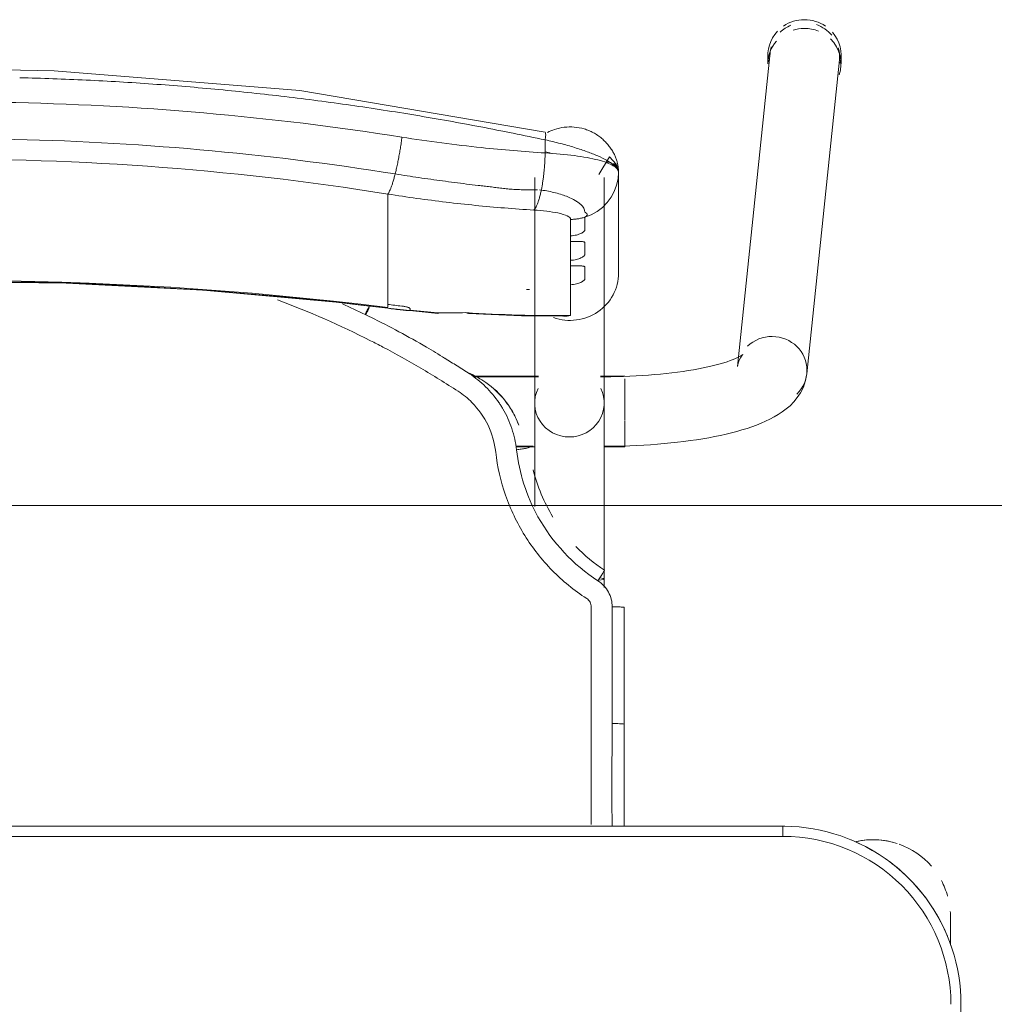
# Model space of a CAD drawing. Header units: metres. Extents: x 3 to 42.2, y -72.9 to -48.7.
# Tile 168 of 189: x 39.572 to 39.862, y -53.63 to -53.337. Entities that reach past the tile are written whole.
import ezdxf

# ---------------------------------------------------------------- set-up
doc = ezdxf.new("R2010")
doc.units = ezdxf.units.M
doc.layers.add('G-ANNO-SYMB', color=7, linetype='Continuous', lineweight=9)
doc.layers.add('I-FURN', color=7, linetype='Continuous', lineweight=18)

# ---------------------------------------------------------------- blocks, each defined once
blk = doc.blocks.new('ConjuntoParaAlunoTamanho6 - CJA06_ConjuntoParaAlunoTamanho6-V8-1PAV')
at = {"layer": 'I-FURN', "color": 253, "true_color": 0xaaaaaa}
for p, q in [((0.2432124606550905, 0.2952560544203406), (0.2335379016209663, 0.2018170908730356)), ((0.2425404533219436, 0.2945585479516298), (0.2425404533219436, 0.2919703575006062)), ((0.2541278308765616, 0.1996852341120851), (0.2638023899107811, 0.2931241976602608)), ((0.2643023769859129, 0.2919703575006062), (0.2643023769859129, 0.2945585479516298)), ((0.1731500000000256, 0.2581242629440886), (0.1731500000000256, 0.1909687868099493)), ((0.1938500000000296, 0.1909687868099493), (0.1938500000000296, 0.2581242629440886)), ((0.1981000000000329, 0.2296403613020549), (0.1981000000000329, 0.2596939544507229)), ((0.1968477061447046, 0.2539495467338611), (0.1975389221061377, 0.2558006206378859)), ((0.1294314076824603, 0.243802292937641), (0.1294314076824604, 0.2531737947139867)), ((0.1745693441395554, 0.2544094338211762), (0.1751254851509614, 0.254353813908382)), ((0.1947122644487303, 0.2506185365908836), (0.1958994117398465, 0.2522106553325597)), ((0.1958994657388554, 0.2522107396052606), (0.1968476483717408, 0.253949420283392)), ((0.1294314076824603, 0.2421389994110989), (0.1294314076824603, 0.243802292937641)), ((0.1294314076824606, 0.2421389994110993), (0.1294314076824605, 0.2365253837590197)), ((0.1838599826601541, 0.2390378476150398), (0.1838599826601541, 0.2407252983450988)), ((0.1294314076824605, 0.2365253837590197), (0.1294314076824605, 0.2348620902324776)), ((0.1294314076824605, 0.2348620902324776), (0.1294314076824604, 0.2292484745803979)), ((0.183859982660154, 0.231760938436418), (0.183859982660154, 0.233448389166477)), ((0.1294314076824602, 0.2275851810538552), (0.1294314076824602, 0.2292484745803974)), ((0.1294314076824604, 0.2275851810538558), (0.1294314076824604, 0.2219715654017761)), ((0.1838599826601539, 0.2170112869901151), (0.1838599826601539, 0.2261714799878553)), ((0.1294314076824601, 0.2203082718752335), (0.1294314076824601, 0.2219715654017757)), ((0.1294586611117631, 0.2191524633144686), (0.14434194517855, 0.2175731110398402)), ((0.179439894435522, 0.2168937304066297), (0.1817272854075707, 0.2167811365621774)), ((0.1742864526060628, 0.1989367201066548), (0.1547360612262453, 0.1989367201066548)), ((0.1742893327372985, 0.1987867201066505), (0.1549429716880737, 0.1987867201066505)), ((0.1938500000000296, 0.1987867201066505), (0.1927106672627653, 0.1987867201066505)), ((0.2000000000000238, 0.1989367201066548), (0.192713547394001, 0.1989367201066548)), ((0.1938500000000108, 0.1984502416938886), (0.1938500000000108, 0.1987867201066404)), ((0.1938500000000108, 0.1976441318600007), (0.1938500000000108, 0.1984502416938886)), ((0.200000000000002, 0.19379604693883), (0.2000000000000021, 0.1981376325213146)), ((0.1938500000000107, 0.1916047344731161), (0.1938500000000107, 0.1936664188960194)), ((0.200000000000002, 0.1857279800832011), (0.200000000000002, 0.1936447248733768)), ((0.1938500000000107, 0.1858191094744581), (0.1938500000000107, 0.1868796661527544)), ((0.1938500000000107, 0.1837095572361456), (0.1938500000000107, 0.1858191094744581)), ((0.200000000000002, 0.17793672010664), (0.200000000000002, 0.1856002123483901)), ((0.1938500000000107, 0.1780867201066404), (0.1938500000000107, 0.1795051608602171)), ((0.1675711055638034, 0.1780867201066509), (0.172676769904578, 0.1780867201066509)), ((0.1675962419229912, 0.1779367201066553), (0.1732320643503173, 0.1779367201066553)), ((0.1937679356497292, 0.1779367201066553), (0.2000000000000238, 0.1779367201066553)), ((0.1938500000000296, 0.1360373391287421), (0.1938500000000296, 0.1385735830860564)), ((0.1998252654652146, 0.130207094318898), (0.1998241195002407, 0.09530095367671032)), ((0.1998165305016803, 0.06496651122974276), (0.1998241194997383, 0.09530105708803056)), ((0.2470000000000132, 0.06496651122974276), (-0.2469999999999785, 0.06496651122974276)), ((0.2470000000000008, 0.06496651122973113), (-0.2469999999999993, 0.06496651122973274)), ((0.2470000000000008, 0.06496651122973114), (0.2470000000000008, 0.06196651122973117)), ((0.2968749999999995, 0.03797151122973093), (0.2968749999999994, 0.02961464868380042)), ((0.2968749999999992, 0.03299232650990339), (0.2968749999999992, 0.03797151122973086)), ((0.3000000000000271, -0.332033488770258), (0.3000000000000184, 0.01196651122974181))]:
    blk.add_line(p, q, dxfattribs=at)
at = {"layer": 'I-FURN', "color": 253, "true_color": 0xaaaaaa, "flags": 128}
for points in [[(0.1762326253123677, 0.2716064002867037), (0.1033140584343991, 0.2839819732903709), (0.03017500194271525, 0.2898535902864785), (0.000100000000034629, 0.290399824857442)], [(0.1762658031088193, 0.2654018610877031), (0.1762658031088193, 0.2663721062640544), (0.1762658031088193, 0.2673423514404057), (0.1762658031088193, 0.268312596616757), (0.1762658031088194, 0.2692828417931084)], [(0.1980999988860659, 0.2597125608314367), (0.1979173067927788, 0.2609157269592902), (0.1973888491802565, 0.2620831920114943), (0.1953955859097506, 0.2642028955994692), (0.1922691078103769, 0.2589586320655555)], [(0.19753892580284, 0.2558006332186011), (0.1979587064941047, 0.2577280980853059), (0.1981000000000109, 0.2596939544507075)], [(0.1980999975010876, 0.2597116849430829), (0.1980999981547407, 0.2521977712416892), (0.1980999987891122, 0.2446838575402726)], [(0.1981000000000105, 0.2296403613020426), (0.1981000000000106, 0.2371537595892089), (0.1981000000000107, 0.2446671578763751), (0.1981000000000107, 0.2521805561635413), (0.1981000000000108, 0.2596939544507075)], [(0.1917187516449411, 0.2479946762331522), (0.1933094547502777, 0.2492039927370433), (0.1947121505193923, 0.2506184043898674)], [(0.1881000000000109, 0.2462822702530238), (0.1881000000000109, 0.2453180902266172), (0.1881000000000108, 0.2443539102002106), (0.1881000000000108, 0.243389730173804), (0.1881000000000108, 0.2424255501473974)], [(0.1881002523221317, 0.246282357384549), (0.1899707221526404, 0.2470146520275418), (0.1917187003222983, 0.247994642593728)], [(0.1838599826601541, 0.2407252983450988), (0.1838599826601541, 0.241946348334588), (0.1838599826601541, 0.2431673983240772), (0.1838599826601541, 0.2443884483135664), (0.1838599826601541, 0.2456094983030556)], [(0.183859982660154, 0.233448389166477), (0.183859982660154, 0.2348457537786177), (0.183859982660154, 0.2362431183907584), (0.1838599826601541, 0.2376404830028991), (0.1838599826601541, 0.2390378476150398)], [(0.1881000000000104, 0.2386831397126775), (0.1881000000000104, 0.237799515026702), (0.1881000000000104, 0.2369158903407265), (0.1881000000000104, 0.236032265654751), (0.1881000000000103, 0.2351486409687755)], [(0.1838599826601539, 0.2261714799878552), (0.183859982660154, 0.2275688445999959), (0.183859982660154, 0.2289662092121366), (0.183859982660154, 0.2303635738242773), (0.183859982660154, 0.231760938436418)], [(0.1881000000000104, 0.2314062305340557), (0.1881000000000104, 0.2305226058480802), (0.1881000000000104, 0.2296389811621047), (0.1881000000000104, 0.2287553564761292), (0.1881000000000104, 0.2278717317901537)], [(-0.1292586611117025, 0.2191524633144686), (-0.08865069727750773, 0.223419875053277), (-0.04790057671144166, 0.2260954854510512), (-0.007073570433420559, 0.2271749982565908), (0.03376492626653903, 0.2266566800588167), (0.07454949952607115, 0.2245413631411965), (0.1152148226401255, 0.2208324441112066), (0.1294586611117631, 0.2191524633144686)], [(0.1294314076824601, 0.2193726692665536), (0.1294314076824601, 0.2196065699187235), (0.1294314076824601, 0.2198404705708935), (0.1294314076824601, 0.2200743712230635), (0.1294314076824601, 0.2203082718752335)], [(0.1361000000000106, 0.2190117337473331), (0.1361000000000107, 0.2189337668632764), (0.1361000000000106, 0.2188557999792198), (0.1361000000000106, 0.2187778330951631), (0.1361000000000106, 0.2186998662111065)], [(0.1535056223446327, 0.2176050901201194), (0.169279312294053, 0.2168976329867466), (0.1813090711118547, 0.2167731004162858)], [(0.1817272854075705, 0.2167811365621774), (0.1827926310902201, 0.2168569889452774), (0.1838599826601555, 0.217011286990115)], [(0.235070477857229, 0.205361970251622), (0.2350077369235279, 0.2053133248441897), (0.2348200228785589, 0.2051835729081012), (0.2345106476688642, 0.2049931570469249), (0.2340848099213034, 0.2047580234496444), (0.2335484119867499, 0.2044905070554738), (0.232907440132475, 0.2042001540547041), (0.2321676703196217, 0.2038943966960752), (0.2313345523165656, 0.2035790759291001), (0.2304131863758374, 0.2032588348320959), (0.2294083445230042, 0.20293741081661), (0.2283245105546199, 0.2026178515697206), (0.2271659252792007, 0.2023026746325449), (0.2259366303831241, 0.2019939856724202), (0.2246405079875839, 0.201693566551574), (0.2232813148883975, 0.2014029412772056), (0.2218627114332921, 0.2011234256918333), (0.220388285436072, 0.2008561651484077), (0.2188615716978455, 0.2006021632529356), (0.2172860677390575, 0.200362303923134), (0.2156652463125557, 0.200137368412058), (0.2140025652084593, 0.1999280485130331), (0.2123014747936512, 0.1997349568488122), (0.2105654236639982, 0.1995586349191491), (0.2087978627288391, 0.1993995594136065), (0.2070022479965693, 0.1992581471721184), (0.2051820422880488, 0.1991347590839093), (0.2033407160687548, 0.1990297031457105), (0.201481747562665, 0.1989432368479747), (0.1996086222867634, 0.1988755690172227), (0.1977248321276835, 0.1988268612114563), (0.1958338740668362, 0.1987972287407), (0.1939392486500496, 0.1987867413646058), (0.1938500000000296, 0.1987867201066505)], [(0.2335379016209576, 0.2018170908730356), (0.2337286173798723, 0.2028696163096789), (0.2340307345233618, 0.203761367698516), (0.2343720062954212, 0.2044473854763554), (0.2346851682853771, 0.2049236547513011), (0.2349211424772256, 0.205211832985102), (0.2350504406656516, 0.2053439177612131), (0.235070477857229, 0.205361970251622)], [(0.2541278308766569, 0.1996852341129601), (0.2537524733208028, 0.1976222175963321), (0.2531060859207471, 0.1957226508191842), (0.2522614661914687, 0.1940331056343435), (0.2512866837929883, 0.1925592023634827), (0.2502318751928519, 0.1912808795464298), (0.2491278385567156, 0.1901677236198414), (0.2479903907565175, 0.1891887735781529), (0.2468256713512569, 0.1883170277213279), (0.2456343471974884, 0.1875306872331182), (0.2444143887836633, 0.186812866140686), (0.2431627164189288, 0.1861507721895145), (0.2418761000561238, 0.1855348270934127), (0.2405516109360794, 0.1849579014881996), (0.2391868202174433, 0.1844147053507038), (0.2377798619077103, 0.1839013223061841), (0.2363294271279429, 0.183414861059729), (0.2348347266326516, 0.1829531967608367), (0.2332954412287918, 0.182514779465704), (0.2317116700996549, 0.1820984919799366), (0.2300838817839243, 0.1817035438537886), (0.2284128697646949, 0.1813293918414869), (0.2266997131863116, 0.1809756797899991), (0.2249457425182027, 0.1806421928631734), (0.2231525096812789, 0.1803288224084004), (0.2213217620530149, 0.1800355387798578), (0.2194554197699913, 0.1797623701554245), (0.217555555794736, 0.1795093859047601), (0.215624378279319, 0.179276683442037), (0.2136642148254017, 0.1790643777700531), (0.2116774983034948, 0.1788725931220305), (0.2096667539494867, 0.1787014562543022), (0.2076345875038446, 0.1785510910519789), (0.2055836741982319, 0.178421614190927), (0.2035167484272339, 0.1783131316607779), (0.2014365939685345, 0.1782257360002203), (0.1993460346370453, 0.1781595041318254), (0.1972479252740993, 0.1781144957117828), (0.1951451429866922, 0.1780907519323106), (0.1938500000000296, 0.1780867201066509)], [(0.1731500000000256, 0.160150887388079), (0.1731500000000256, 0.1620004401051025), (0.1731500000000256, 0.1638180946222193), (0.1731500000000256, 0.1656009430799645), (0.1731500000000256, 0.167346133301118), (0.1731500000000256, 0.1690508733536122), (0.1731500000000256, 0.1707124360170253), (0.1731500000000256, 0.1723281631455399), (0.1731500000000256, 0.1738954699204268), (0.1731500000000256, 0.1754118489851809), (0.1731500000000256, 0.1768748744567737), (0.1731500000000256, 0.178282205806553), (0.1731500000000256, 0.1796315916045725), (0.1731500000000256, 0.1809208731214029), (0.1731500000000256, 0.1821479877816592), (0.1731500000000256, 0.1833109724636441), (0.1731500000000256, 0.1844079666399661), (0.1731500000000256, 0.1854372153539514), (0.1731500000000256, 0.186397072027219), (0.1731500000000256, 0.1872860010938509), (0.1731500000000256, 0.188102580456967), (0.1731500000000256, 0.1888455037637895), (0.1731500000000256, 0.1895135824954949), (0.1731500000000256, 0.1901057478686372), (0.1731500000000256, 0.1906210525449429), (0.1731500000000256, 0.1909687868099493)], [(0.1938500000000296, 0.1909687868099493), (0.1938500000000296, 0.1905139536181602), (0.1938500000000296, 0.1899816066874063), (0.1938500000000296, 0.1893725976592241), (0.1938500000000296, 0.1886879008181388), (0.1938500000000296, 0.1879286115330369), (0.1938500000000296, 0.1870959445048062), (0.1938500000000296, 0.1861912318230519), (0.1938500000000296, 0.1852159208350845), (0.1938500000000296, 0.1841715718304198), (0.1938500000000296, 0.1830598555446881), (0.1938500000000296, 0.1818825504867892), (0.1938500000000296, 0.1806415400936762), (0.1938500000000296, 0.1793388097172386), (0.1938500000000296, 0.1779764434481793), (0.1938500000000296, 0.1765566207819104), (0.1938500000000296, 0.1750816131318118), (0.1938500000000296, 0.1735537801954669), (0.1938500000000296, 0.1719755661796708), (0.1938500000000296, 0.170349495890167), (0.1938500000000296, 0.1686781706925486), (0.1938500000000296, 0.1669642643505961), (0.1938500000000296, 0.1652105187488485), (0.1938500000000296, 0.1634197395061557), (0.1938500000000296, 0.1615947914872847), (0.1938500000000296, 0.1597385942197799), (0.1938500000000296, 0.1578541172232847), (0.1938500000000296, 0.1559443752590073), (0.1938500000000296, 0.1540124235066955), (0.1938500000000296, 0.1520613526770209), (0.1938500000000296, 0.1500942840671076), (0.1938500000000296, 0.148114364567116), (0.1938500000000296, 0.1461247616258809), (0.1938500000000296, 0.1441286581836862), (0.1938500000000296, 0.1421292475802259), (0.1938500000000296, 0.1401297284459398), (0.1938500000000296, 0.1385735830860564)], [(0.168410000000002, 0.1843247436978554), (0.168410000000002, 0.184339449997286), (0.168410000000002, 0.1843541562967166), (0.168410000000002, 0.1843688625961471), (0.168410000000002, 0.1843835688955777)], [(0.1962270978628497, 0.1302521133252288), (0.19622673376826, 0.126394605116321), (0.1962264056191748, 0.1225375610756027), (0.1962261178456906, 0.1186811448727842), (0.1962258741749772, 0.1148255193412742), (0.1962256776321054, 0.1109708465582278), (0.1962255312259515, 0.1071172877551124), (0.196225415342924, 0.1032650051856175), (0.1962252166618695, 0.0994141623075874), (0.1962252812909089, 0.09556492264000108)], [(0.3000000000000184, 0.01196651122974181), (0.2999576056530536, 0.01408594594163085), (0.2998304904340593, 0.01620199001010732), (0.2996188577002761, 0.01831125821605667), (0.2993230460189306, 0.02041037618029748), (0.2989435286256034, 0.02249598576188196), (0.298480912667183, 0.02456475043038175), (0.2979359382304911, 0.02661336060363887), (0.2973094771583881, 0.02863853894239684), (0.2966025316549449, 0.0306370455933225), (0.2958162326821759, 0.03260568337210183), (0.2949518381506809, 0.03454130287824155), (0.2940107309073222, 0.03644080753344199), (0.2929944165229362, 0.03830115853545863), (0.2919045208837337, 0.04011937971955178), (0.2907427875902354, 0.04189256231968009), (0.2895110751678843, 0.0436178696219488), (0.2882113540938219, 0.04529254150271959), (0.2868457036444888, 0.0469138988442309), (0.2854163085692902, 0.04847934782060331), (0.2839254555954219, 0.04998638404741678), (0.2823755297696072, 0.05143259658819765), (0.2807690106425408, 0.05281567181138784), (0.2791084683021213, 0.05413339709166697), (0.2773965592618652, 0.05538366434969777), (0.2756360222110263, 0.05656447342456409), (0.2738296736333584, 0.05767393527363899), (0.2719804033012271, 0.05871027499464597), (0.2700911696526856, 0.05967183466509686), (0.2681649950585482, 0.0605570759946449), (0.2662049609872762, 0.06136458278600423), (0.2642142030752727, 0.06209306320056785), (0.2621959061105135, 0.06274135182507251), (0.2601532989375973, 0.06330841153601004), (0.2580896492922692, 0.06379333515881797), (0.2560082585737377, 0.0641953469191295), (0.2539124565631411, 0.06451380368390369), (0.2518055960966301, 0.06474819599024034), (0.2496910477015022, 0.06489814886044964), (0.2475721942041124, 0.06496342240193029), (0.2470000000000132, 0.06496651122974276)], [(0.2469999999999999, 0.0619665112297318), (0.1234999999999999, 0.0619665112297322), (-1.453485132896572e-16, 0.06196651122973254), (-0.1235000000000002, 0.06196651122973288), (-0.2470000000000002, 0.06196651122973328)], [(-0.2469999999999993, 0.06196651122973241), (-0.1234999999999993, 0.0619665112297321), (7.44471151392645e-16, 0.06196651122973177), (0.1235000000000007, 0.06196651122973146), (0.2470000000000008, 0.06196651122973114)], [(0.296875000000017, 0.03000167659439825), (0.296875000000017, 0.03057043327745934), (0.296875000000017, 0.03112383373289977), (0.296875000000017, 0.03166099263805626), (0.296875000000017, 0.03218105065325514), (0.296875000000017, 0.03268317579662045), (0.296875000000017, 0.0331665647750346), (0.296875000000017, 0.03363044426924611), (0.296875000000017, 0.0340740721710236), (0.296875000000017, 0.0344967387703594), (0.296875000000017, 0.03489776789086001), (0.296875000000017, 0.03527651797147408), (0.296875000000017, 0.03563238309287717), (0.296875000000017, 0.03596479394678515), (0.296875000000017, 0.03627321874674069), (0.296875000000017, 0.03655716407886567), (0.296875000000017, 0.03681617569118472), (0.296875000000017, 0.03704983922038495), (0.296875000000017, 0.0372577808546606), (0.296875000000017, 0.03743966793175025), (0.296875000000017, 0.03759520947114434), (0.296875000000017, 0.03772415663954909), (0.296875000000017, 0.03782630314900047), (0.296875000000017, 0.0379014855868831), (0.296875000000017, 0.03794958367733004), (0.296875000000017, 0.03797052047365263)]]:
    blk.add_lwpolyline(points, dxfattribs=at)
at = {"layer": 'I-FURN', "color": 253, "true_color": 0xaaaaaa}
for centre, radius, start, end in [((0.2469999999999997, 0.01196651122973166), 0.05000000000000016, 359.9999999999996, 89.9999999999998), ((0.2470000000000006, 0.01196651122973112), 0.05000000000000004, 1.399444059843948e-13, 90.00000000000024), ((0.2470000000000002, 0.01196651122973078), 0.05300000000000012, 57.30006590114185, 67.50000000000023), ((0.2470000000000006, 0.01196651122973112), 0.05299999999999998, 57.30006590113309, 67.49999999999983), ((0.2738749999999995, 0.03797151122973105), 0.023, 75.5330843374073, 103.1031885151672), ((0.2738749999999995, 0.03797151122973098), 0.02299999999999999, 71.99999999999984, 102.5792801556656), ((0.2738749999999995, 0.03797151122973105), 0.02299999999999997, 41.01943934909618, 70.30682625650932), ((0.2470000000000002, 0.01196651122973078), 0.05300000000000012, 37.16069583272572, 53.14964399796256), ((0.2470000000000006, 0.01196651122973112), 0.05299999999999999, 37.16069583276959, 53.1496439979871), ((0.2738749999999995, 0.03797151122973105), 0.023, 15.73052841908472, 28.05060290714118), ((0.2470000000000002, 0.01196651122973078), 0.05300000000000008, 22.50000000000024, 32.69993391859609), ((0.2470000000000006, 0.01196651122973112), 0.053, 22.49999999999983, 32.69993391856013), ((0.2738749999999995, 0.03797151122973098), 0.02300000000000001, 359.9999999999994, 4.009148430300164)]:
    blk.add_arc(centre, radius, start, end, dxfattribs=at)
for centre, major_axis, ratio, start_param, end_param in [((0.2534214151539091, 0.2945585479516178), (0.01088096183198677, 0), 0.9659258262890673, 1.570796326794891, 2.182165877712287), ((0.2534214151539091, 0.2945585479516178), (-0.01088096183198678, 5.623562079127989e-17), 0.9659258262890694, 4.09812778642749, 4.71238898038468), ((0.253507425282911, 0.2941901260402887), (-0.01029496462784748, 0.001065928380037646), 0.9671584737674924, 5.223080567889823, 5.59759286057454), ((0.2534214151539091, 0.2919703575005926), (0.0108809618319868, 0), 0.9659258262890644, 1.581693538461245, 1.883969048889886), ((0.2534214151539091, 0.2919703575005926), (0.01088096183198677, 0), 0.9659258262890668, 1.176355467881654, 1.570796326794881), ((0.253507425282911, 0.2941901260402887), (-0.01029496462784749, 0.001065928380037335), 0.9671584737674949, 3.921543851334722, 4.467460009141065), ((0.2534214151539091, 0.2945585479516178), (0.0108809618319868, 0), 0.9659258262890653, 2.404321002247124, 3.312013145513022), ((0.2534214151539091, 0.2919703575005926), (0.01088096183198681, 0), 0.9659258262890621, 5.959866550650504, 7.062609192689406), ((0.2534214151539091, 0.2945585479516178), (0.01088096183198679, 0), 0.9659258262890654, 6.052088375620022, 6.985955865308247), ((0.2534214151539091, 0.2919703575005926), (0.01088096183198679, 0), 0.9659258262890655, 2.446266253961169, 3.141592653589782), ((0.253507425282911, 0.2941901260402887), (-0.01029496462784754, 0.001065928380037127), 0.9671584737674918, 6.102342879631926, 6.382991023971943), ((0.253507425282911, 0.2941901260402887), (-0.01029496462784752, 0.00106592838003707), 0.9671584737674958, 3.141592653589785, 3.502974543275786), ((9.999999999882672e-05, -0.7715866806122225), (1.021100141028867, 0), 0.9781476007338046, 1.44377104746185, 1.697821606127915), ((9.999999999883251e-05, -0.7711708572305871), (1.0208981, 0), 0.9781476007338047, 1.443771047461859, 1.697821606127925), ((0.1837000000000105, 0.2296403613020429), (0.01439999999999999, 0), 0.9781476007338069, 4.362104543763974, 6.28318530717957), ((0.1794715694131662, 0.6012766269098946), (0.3849999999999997, 0), 0.9781476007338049, 4.689702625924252, 4.691851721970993), ((0.1794715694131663, 0.6035636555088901), (0.3949999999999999, 0), 0.9781476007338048, 4.585363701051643, 4.595995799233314), ((0.1794715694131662, 0.6022122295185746), (0.3947979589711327, 0), 0.9781476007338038, 4.585363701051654, 4.595935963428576), ((0.1794715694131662, 0.6026280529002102), (0.3949999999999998, 0), 0.9781476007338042, 4.602237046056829, 4.623286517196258), ((0.1452124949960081, 0.227535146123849), (0.0008705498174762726, 0.009962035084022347), 0.01850094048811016, 2.932960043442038, 3.325659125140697), ((0.1794715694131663, 0.6033557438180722), (0.3949999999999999, 0), 0.9781476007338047, 4.644485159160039, 4.723499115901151), ((0.2438328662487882, 0.2007511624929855), (-0.01029496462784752, 0.001065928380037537), 0.9671584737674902, 4.812194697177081, 5.597592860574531), ((0.2438328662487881, 0.2007511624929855), (-0.01029496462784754, 0.001065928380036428), 0.967158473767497, 3.241398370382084, 4.812194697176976), ((0.2438328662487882, 0.2007511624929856), (-0.01029496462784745, 0.001065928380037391), 0.9671584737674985, 2.456000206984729, 3.241398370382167), ((0.1835000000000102, 0.1909687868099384), (0.01034999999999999, 0), 0.9781476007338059, 2.697114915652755, 4.712388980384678), ((0.1835000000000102, 0.1909687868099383), (0.01035000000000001, 0), 0.9781476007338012, 4.712388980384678, 6.727663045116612), ((0.1835000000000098, 0.1385735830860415), (0.01034999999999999, 0), 0.06975647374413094, 5.75958653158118, 6.776353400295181)]:
    blk.add_ellipse(centre, major_axis=major_axis, ratio=ratio, start_param=start_param, end_param=end_param, dxfattribs=at)
for points in [[(0.03972822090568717, 0.287082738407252), (0.03313130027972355, 0.2873962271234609), (0.026528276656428, 0.2876317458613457), (0.01992248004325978, 0.2877888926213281)], [(0.05949739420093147, 0.285908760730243), (0.05291607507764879, 0.2863777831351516), (0.04632532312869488, 0.2867692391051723), (0.03972846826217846, 0.2870827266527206)], [(0.07920996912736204, 0.284269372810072), (0.07265096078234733, 0.2848931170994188), (0.06607919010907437, 0.2854396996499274), (0.05949798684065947, 0.2859087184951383)], [(0.09884629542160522, 0.2821678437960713), (0.09231561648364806, 0.2829446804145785), (0.08576917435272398, 0.2836456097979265), (0.07920996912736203, 0.284269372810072)], [(0.1183880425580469, 0.2796108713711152), (0.1118923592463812, 0.2805381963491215), (0.1053779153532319, 0.2813908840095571), (0.0988477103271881, 0.2821676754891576)], [(0.1378172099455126, 0.276606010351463), (0.1313620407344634, 0.2776813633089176), (0.1248851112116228, 0.2786833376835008), (0.1183894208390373, 0.2796106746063)], [(0.1571157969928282, 0.2731608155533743), (0.1507070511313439, 0.2743816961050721), (0.1442735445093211, 0.2755304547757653), (0.1378182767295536, 0.2766058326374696)], [(0.1762658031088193, 0.2692828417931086), (0.1699094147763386, 0.2706467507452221), (0.1635252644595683, 0.2719397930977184), (0.1571163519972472, 0.2731607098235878)], [(0.1316375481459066, 0.2591403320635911), (0.1317514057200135, 0.2595920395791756), (0.1319774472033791, 0.2605307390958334), (0.1323069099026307, 0.2620269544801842), (0.1326223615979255, 0.2635911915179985), (0.1329198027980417, 0.2652023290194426), (0.1331950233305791, 0.2668394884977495), (0.1334445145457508, 0.2684805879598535), (0.1335915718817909, 0.2695629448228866), (0.1336597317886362, 0.2700975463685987)], [(0.1762658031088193, 0.2692828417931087), (0.1763289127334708, 0.2696584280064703), (0.1764189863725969, 0.2703746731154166), (0.1764353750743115, 0.2712021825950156), (0.1763587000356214, 0.2714863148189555), (0.1763029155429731, 0.2715564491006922)], [(0.175125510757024, 0.254353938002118), (0.1751984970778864, 0.2547076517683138), (0.175339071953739, 0.2554367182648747), (0.1755320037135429, 0.2565866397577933), (0.1757052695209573, 0.2577841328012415), (0.175857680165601, 0.259019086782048), (0.1759880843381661, 0.2602816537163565), (0.176095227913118, 0.2615619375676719), (0.1761782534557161, 0.2628495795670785), (0.176236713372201, 0.2641342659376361), (0.1762589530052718, 0.2649819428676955), (0.1762658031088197, 0.2654018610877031)], [(0.1981000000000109, 0.2596939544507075), (0.1981000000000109, 0.2603482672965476), (0.1970264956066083, 0.2616503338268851), (0.1923900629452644, 0.2633751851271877), (0.1852348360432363, 0.264697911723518), (0.1793352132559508, 0.265233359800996), (0.1762658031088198, 0.265401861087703)], [(0.1781109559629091, 0.2652801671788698), (0.1775085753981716, 0.2654472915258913), (0.1768999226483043, 0.2656099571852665), (0.1762885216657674, 0.2657672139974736)], [(0.1294314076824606, 0.2531737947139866), (0.1295198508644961, 0.253273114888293), (0.1297044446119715, 0.2535308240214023), (0.1300007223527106, 0.2540876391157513), (0.1303127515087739, 0.2548081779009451), (0.1306367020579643, 0.2556847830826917), (0.1309683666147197, 0.2567044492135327), (0.131303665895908, 0.2578553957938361), (0.1315267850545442, 0.2587009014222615), (0.1316375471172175, 0.2591403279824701)], [(0.1728535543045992, 0.2483980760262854), (0.1729696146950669, 0.2485030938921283), (0.1732027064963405, 0.2487702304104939), (0.1735510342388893, 0.2493354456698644), (0.1738939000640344, 0.250058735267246), (0.174227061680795, 0.2509327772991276), (0.1745466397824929, 0.2519451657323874), (0.1748487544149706, 0.2530845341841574), (0.1750359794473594, 0.2539200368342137), (0.1751255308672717, 0.2543540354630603)], [(0.1838599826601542, 0.2456094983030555), (0.1842192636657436, 0.2456134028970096), (0.1849375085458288, 0.2456477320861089), (0.1860079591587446, 0.2457777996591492), (0.1870655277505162, 0.2459854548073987), (0.1877580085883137, 0.2461749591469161), (0.1881001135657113, 0.246282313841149)], [(0.124341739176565, 0.2095039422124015), (0.1152901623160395, 0.2140849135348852), (0.1060704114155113, 0.2181435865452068), (0.0966588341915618, 0.221679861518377)], [(0.1159427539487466, 0.2205001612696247), (0.1182084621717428, 0.2194714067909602), (0.1204604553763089, 0.2184124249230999), (0.1226981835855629, 0.2173235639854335)], [(0.1243563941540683, 0.2165087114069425), (0.124080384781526, 0.2166453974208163), (0.1235279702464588, 0.2169178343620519), (0.122974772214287, 0.2171883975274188), (0.1226979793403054, 0.2173232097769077)], [(0.1226981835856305, 0.2173235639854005), (0.1229127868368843, 0.2177608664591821), (0.1233583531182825, 0.2186550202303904), (0.1237690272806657, 0.2194524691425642), (0.1239499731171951, 0.2197966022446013)], [(0.1233396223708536, 0.218131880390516), (0.1231915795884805, 0.2178324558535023), (0.1230392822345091, 0.2175283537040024), (0.1228883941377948, 0.2172307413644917)], [(0.1239464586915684, 0.2193573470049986), (0.1237666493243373, 0.2189779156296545), (0.1235632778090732, 0.2185567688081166), (0.1233517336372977, 0.2181258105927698)], [(0.1336000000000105, 0.2198095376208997), (0.1337709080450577, 0.2197895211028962), (0.1341016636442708, 0.2197447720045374), (0.1345570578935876, 0.2196652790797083), (0.1349943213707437, 0.2195675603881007), (0.1352495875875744, 0.2194965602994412), (0.1353651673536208, 0.219459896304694)], [(0.1361000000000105, 0.2186998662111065), (0.136100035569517, 0.2186828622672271), (0.1360918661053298, 0.2186492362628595), (0.1360665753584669, 0.2186169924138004), (0.1360494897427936, 0.2186013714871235)], [(0.1443226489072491, 0.217792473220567), (0.145762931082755, 0.2177625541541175), (0.1486002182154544, 0.2177478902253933), (0.1513336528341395, 0.2178205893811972), (0.15267016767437, 0.2178778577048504)], [(0.1526701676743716, 0.2178778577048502), (0.1531962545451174, 0.2175770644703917), (0.1536937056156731, 0.2175210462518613), (0.1541742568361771, 0.2177192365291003)], [(0.1409843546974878, 0.2075760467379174), (0.1382577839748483, 0.2091620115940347), (0.1327588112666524, 0.2122360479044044), (0.127170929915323, 0.2151169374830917), (0.1243563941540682, 0.2165087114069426)], [(0.127982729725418, 0.2076229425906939), (0.1273791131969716, 0.2079405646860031), (0.1261687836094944, 0.2085716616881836), (0.1249518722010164, 0.2091945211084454), (0.1243417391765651, 0.2095039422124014)], [(0.1503955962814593, 0.1944471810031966), (0.1467277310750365, 0.1968417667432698), (0.139345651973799, 0.2014179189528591), (0.1318066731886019, 0.205611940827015), (0.1279827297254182, 0.2076229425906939)], [(0.1463509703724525, 0.2043213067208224), (0.1454617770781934, 0.2048741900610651), (0.1436780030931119, 0.205969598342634), (0.1418838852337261, 0.2070440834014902), (0.1409843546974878, 0.207576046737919)], [(0.1537794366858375, 0.1996302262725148), (0.152557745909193, 0.2004277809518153), (0.1501008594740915, 0.2020049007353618), (0.1476209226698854, 0.2035451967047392), (0.1463764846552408, 0.2043055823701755)], [(0.1586329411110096, 0.1970969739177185), (0.1570319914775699, 0.1982151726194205), (0.1553072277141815, 0.1991556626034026), (0.1535014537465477, 0.1998979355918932)], [(0.1537415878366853, 0.1997177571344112), (0.1547233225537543, 0.1993071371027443), (0.1557480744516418, 0.1988086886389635), (0.1568013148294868, 0.1981978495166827)], [(0.1624994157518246, 0.1911047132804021), (0.1613359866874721, 0.192802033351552), (0.1586948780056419, 0.1959437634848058), (0.1554966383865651, 0.1985081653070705), (0.1537794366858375, 0.1996302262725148)], [(0.1544771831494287, 0.1911188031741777), (0.1538595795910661, 0.1917419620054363), (0.1525591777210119, 0.1929224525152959), (0.1511359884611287, 0.193963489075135), (0.1503955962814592, 0.1944471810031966)], [(0.1615632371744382, 0.1763592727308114), (0.1612423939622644, 0.179146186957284), (0.1596820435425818, 0.1845386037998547), (0.1564514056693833, 0.1891220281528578), (0.1544771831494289, 0.1911188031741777)], [(0.1637112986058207, 0.1892355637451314), (0.163521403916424, 0.1895535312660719), (0.1631293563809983, 0.1901833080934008), (0.1627133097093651, 0.1907999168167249), (0.1624994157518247, 0.191104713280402)], [(0.1650109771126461, 0.1907575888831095), (0.1653668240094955, 0.1902631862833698), (0.1660439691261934, 0.1892504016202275), (0.1669511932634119, 0.1876675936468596), (0.1677473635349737, 0.1860264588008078), (0.16820222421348, 0.1848969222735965), (0.1684100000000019, 0.1843247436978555)], [(0.1677424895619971, 0.1770639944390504), (0.1674964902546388, 0.1792013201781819), (0.1665590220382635, 0.1834307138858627), (0.164789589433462, 0.1873763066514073), (0.1637112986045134, 0.1892355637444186)], [(0.1714634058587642, 0.1778021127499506), (0.1714682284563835, 0.1777616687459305), (0.1712817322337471, 0.177658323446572), (0.1704566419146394, 0.1774597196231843), (0.1692131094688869, 0.1772481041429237), (0.1682328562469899, 0.1771200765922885), (0.1677424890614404, 0.1770642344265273)], [(0.178597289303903, 0.1570264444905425), (0.1759433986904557, 0.1613795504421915), (0.1739537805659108, 0.1661388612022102), (0.172700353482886, 0.1710713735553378)], [(0.1939136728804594, 0.1411945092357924), (0.1908365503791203, 0.143207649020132), (0.1879501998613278, 0.1455989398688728), (0.1853711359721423, 0.1482650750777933)], [(0.1919863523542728, 0.1380495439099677), (0.1922544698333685, 0.1384598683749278), (0.1927841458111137, 0.1392806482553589), (0.1934388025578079, 0.1403259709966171), (0.1938540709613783, 0.1410265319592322), (0.1939293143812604, 0.1411928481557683), (0.1939136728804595, 0.1411945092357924)], [(0.1962270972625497, 0.1302521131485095), (0.1962244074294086, 0.1310361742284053), (0.196036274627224, 0.1325521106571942), (0.1951915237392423, 0.1347279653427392), (0.1938272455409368, 0.1366302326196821), (0.1926490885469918, 0.137618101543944), (0.1919863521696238, 0.1380501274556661)], [(0.1900014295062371, 0.1302474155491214), (0.1900004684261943, 0.1305019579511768), (0.1899391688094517, 0.1309935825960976), (0.1896635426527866, 0.1316979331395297), (0.189220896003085, 0.132311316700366), (0.1888417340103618, 0.132628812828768), (0.1886288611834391, 0.1327672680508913)], [(0.1900013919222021, 0.09555402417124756), (0.190001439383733, 0.09868370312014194), (0.1900013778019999, 0.1048192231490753), (0.1900014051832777, 0.1131431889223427), (0.1900014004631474, 0.1217255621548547), (0.1900014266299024, 0.1274031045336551), (0.190001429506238, 0.1302474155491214)], [(0.1998210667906, 0.1302049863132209), (0.1998445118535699, 0.1302108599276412), (0.1996945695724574, 0.130222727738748), (0.1989137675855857, 0.1302381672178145), (0.1976969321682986, 0.1302488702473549), (0.1967197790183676, 0.1302517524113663), (0.1962270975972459, 0.1302520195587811)], [(0.1998187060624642, 0.1302043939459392), (0.1998185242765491, 0.1272925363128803), (0.1998182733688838, 0.1243806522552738), (0.1998180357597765, 0.1214692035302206)], [(0.1998198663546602, 0.09528842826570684), (0.1998196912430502, 0.1010983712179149), (0.1998194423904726, 0.1127324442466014), (0.199820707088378, 0.1243808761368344), (0.1998210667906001, 0.1302049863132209)], [(0.1998174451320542, 0.1127339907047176), (0.199817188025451, 0.1069128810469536), (0.1998173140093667, 0.1010953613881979), (0.1998174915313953, 0.09528493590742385)], [(0.1962252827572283, 0.0955648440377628), (0.1966195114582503, 0.0955637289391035), (0.197011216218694, 0.09555819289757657), (0.1973810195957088, 0.09554851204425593)], [(0.1973810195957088, 0.09554851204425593), (0.1977508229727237, 0.09553883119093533), (0.1980987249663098, 0.095525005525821), (0.1984075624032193, 0.09550772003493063)], [(0.1998241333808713, 0.09530095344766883), (0.1998241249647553, 0.0952967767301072), (0.1998227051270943, 0.09529260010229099), (0.1998198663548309, 0.09528842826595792)], [(0.1998200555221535, 0.06496652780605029), (0.1998200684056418, 0.07507383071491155), (0.1998199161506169, 0.08518111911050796), (0.199819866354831, 0.09528842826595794)], [(0.1998176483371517, 0.07533813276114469), (0.1998176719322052, 0.07188093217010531), (0.1998176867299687, 0.06842373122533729), (0.199817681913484, 0.06496652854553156)]]:
    blk.add_open_spline(points, degree=3, dxfattribs=at)
for points, knots in [([(-0.1334597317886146, 0.2700975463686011), (-0.0847039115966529, 0.2777950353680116), (0.005190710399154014, 0.2841531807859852), (0.09465608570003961, 0.2762553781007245), (0.1336597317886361, 0.2700975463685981)], [-1, -1, -1, -1, -0.4444444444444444, 0, 0, 0, 0]), ([(0.176985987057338, 0.2715293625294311), (0.1776537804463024, 0.271873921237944), (0.1792654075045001, 0.2725544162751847), (0.1819571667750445, 0.2731539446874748), (0.1849590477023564, 0.2732031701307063), (0.1874098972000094, 0.2727407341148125), (0.1890477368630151, 0.2721641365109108), (0.1899555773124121, 0.271763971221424), (0.1906190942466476, 0.2714305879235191), (0.1912702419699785, 0.2710585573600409), (0.1921219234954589, 0.2705073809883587), (0.1931349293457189, 0.2697297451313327), (0.1942280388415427, 0.268695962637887), (0.1951608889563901, 0.2676305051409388), (0.1959446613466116, 0.2665608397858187), (0.1966003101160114, 0.2654700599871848), (0.1971213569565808, 0.2643906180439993), (0.1975150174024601, 0.2633435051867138), (0.1977954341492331, 0.2623445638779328), (0.1980407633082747, 0.2610829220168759), (0.1980992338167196, 0.2602308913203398), (0.1980999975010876, 0.2597116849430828)], [0.3275759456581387, 0.3275759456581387, 0.3275759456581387, 0.3275759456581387, 0.375, 0.4375, 0.5, 0.5625, 0.59375, 0.609375, 0.625, 0.640625, 0.65625, 0.6875, 0.71875, 0.75, 0.78125, 0.8125, 0.84375, 0.875, 0.90625, 0.9375, 1, 1, 1, 1]), ([(-0.1314375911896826, 0.2591405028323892), (-0.0834284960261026, 0.2668293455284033), (0.005115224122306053, 0.2731845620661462), (0.09323131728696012, 0.2652914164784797), (0.1316375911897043, 0.2591405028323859)], [-1, -1, -1, -1, -0.4444444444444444, 0, 0, 0, 0]), ([(0.1336597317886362, 0.2700975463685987), (0.1415528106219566, 0.2688514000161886), (0.155777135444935, 0.2669874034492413), (0.1699719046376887, 0.2657985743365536), (0.1762658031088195, 0.2654018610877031)], [-1, -1, -1, -1, -0.4444444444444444, 0, 0, 0, 0]), ([(0.1762658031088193, 0.2692828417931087), (0.1778018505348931, 0.2689533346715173), (0.1808409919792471, 0.2682343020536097), (0.1851045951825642, 0.267035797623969), (0.1888538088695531, 0.2657760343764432), (0.1930172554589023, 0.2641128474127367), (0.1970774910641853, 0.2618686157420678), (0.198099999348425, 0.260342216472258), (0.1980999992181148, 0.2597116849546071)], [0, 0, 0, 0, 0.125, 0.25, 0.375, 0.5, 0.75, 1, 1, 1, 1]), ([(0.1294314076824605, 0.2531737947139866), (0.08224027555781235, 0.260753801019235), (-0.00483574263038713, 0.2670240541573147), (-0.0914775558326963, 0.2592379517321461), (-0.1292314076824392, 0.2531737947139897)], [-1, -1, -1, -1, -0.4444444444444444, 0, 0, 0, 0]), ([(0.1958851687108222, 0.2625658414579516), (0.1956481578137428, 0.2626327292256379), (0.1951721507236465, 0.2627089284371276), (0.1947024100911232, 0.2626715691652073), (0.1944798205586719, 0.2626293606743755)], [0.3140408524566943, 0.3140408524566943, 0.3140408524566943, 0.3140408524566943, 0.375, 0.4333513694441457, 0.4333513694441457, 0.4333513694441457, 0.4333513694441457]), ([(0.1980999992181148, 0.2597116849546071), (0.1980996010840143, 0.260236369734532), (0.1978717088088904, 0.2610111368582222), (0.1972346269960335, 0.2618287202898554), (0.1968233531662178, 0.2621375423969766), (0.1966025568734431, 0.2622644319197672)], [0, 0, 0, 0, 0.125, 0.1875, 0.25, 0.25, 0.25, 0.25]), ([(0.1316375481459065, 0.2591403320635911), (0.1339949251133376, 0.2587682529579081), (0.1387087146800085, 0.2580511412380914), (0.145774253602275, 0.2570563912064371), (0.1516557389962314, 0.2562947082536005), (0.1557684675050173, 0.2557982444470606), (0.1581167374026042, 0.2555225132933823), (0.1598777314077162, 0.2553247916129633), (0.1616345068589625, 0.2551123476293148), (0.163388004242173, 0.2548905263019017), (0.1651435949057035, 0.2546919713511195), (0.1669065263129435, 0.2545489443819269), (0.1686772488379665, 0.254466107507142), (0.1710430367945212, 0.2544048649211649), (0.1728237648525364, 0.2544237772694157), (0.1740129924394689, 0.2544652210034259)], [0, 0, 0, 0, 0.1666666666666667, 0.3333333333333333, 0.5, 0.5833333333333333, 0.625, 0.6666666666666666, 0.7083333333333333, 0.75, 0.7916666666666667, 0.8333333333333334, 0.875, 0.9166666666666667, 1, 1, 1, 1]), ([(0.1294314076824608, 0.2531737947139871), (0.1352201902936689, 0.2522542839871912), (0.1468102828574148, 0.250642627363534), (0.1612933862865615, 0.2491934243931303), (0.1699656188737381, 0.248576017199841), (0.1728535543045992, 0.2483980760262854)], [0, 0, 0, 0, 0.4, 0.8, 1, 1, 1, 1]), ([(0.175125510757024, 0.254353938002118), (0.176610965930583, 0.2541414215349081), (0.1794849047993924, 0.2535802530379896), (0.1828421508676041, 0.2524625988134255), (0.1848968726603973, 0.2514475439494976), (0.1860769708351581, 0.2506942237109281), (0.1875352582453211, 0.2495319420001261), (0.1881197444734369, 0.2485382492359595), (0.1880995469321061, 0.2477843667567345)], [0, 0, 0, 0, 0.2, 0.4, 0.55, 0.625, 0.7, 1, 1, 1, 1]), ([(0.1728535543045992, 0.2483980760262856), (0.1755507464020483, 0.2482318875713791), (0.1796609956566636, 0.2477478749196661), (0.1831662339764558, 0.2466767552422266), (0.1838599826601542, 0.2459684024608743), (0.1838599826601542, 0.2456094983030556)], [0, 0, 0, 0, 0.4444444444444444, 0.7222222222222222, 1, 1, 1, 1]), ([(0.1880995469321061, 0.2477843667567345), (0.1882111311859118, 0.2477232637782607), (0.1883579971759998, 0.2476272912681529), (0.1884924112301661, 0.2475082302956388), (0.1885590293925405, 0.2474384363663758), (0.1886026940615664, 0.2473847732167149), (0.1886449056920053, 0.2473317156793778), (0.1887018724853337, 0.2472627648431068), (0.1887642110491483, 0.247175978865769), (0.1887960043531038, 0.2470814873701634), (0.1887919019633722, 0.2469975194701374), (0.1887699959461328, 0.2469290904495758), (0.1887312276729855, 0.2468562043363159), (0.188663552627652, 0.246755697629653), (0.1884990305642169, 0.2465703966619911), (0.1882804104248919, 0.2463989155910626), (0.1881002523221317, 0.246282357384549)], [0, 0, 0, 0, 0.1666666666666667, 0.25, 0.2916666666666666, 0.3333333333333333, 0.375, 0.4166666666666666, 0.5, 0.5833333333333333, 0.625, 0.6666666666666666, 0.7083333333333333, 0.75, 0.8333333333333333, 1, 1, 1, 1]), ([(0.1881000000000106, 0.2424255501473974), (0.1880963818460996, 0.2423607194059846), (0.188040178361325, 0.2422189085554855), (0.1878179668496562, 0.2419776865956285), (0.187426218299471, 0.2416987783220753), (0.1869086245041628, 0.2414201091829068), (0.1862881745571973, 0.2411678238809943), (0.1853208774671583, 0.2408807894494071), (0.1844802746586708, 0.2407546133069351), (0.183859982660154, 0.2407252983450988)], [0, 0, 0, 0, 0.125, 0.25, 0.375, 0.5, 0.625, 0.75, 1, 1, 1, 1]), ([(0.183859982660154, 0.2390378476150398), (0.1844802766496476, 0.239021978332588), (0.185320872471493, 0.2390289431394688), (0.1862880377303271, 0.2390413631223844), (0.1869083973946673, 0.2390415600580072), (0.1874260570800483, 0.2390167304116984), (0.1878178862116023, 0.2389577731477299), (0.1880401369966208, 0.2388520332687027), (0.188096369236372, 0.2387456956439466), (0.1881000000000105, 0.2386831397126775)], [0, 0, 0, 0, 0.25, 0.375, 0.5, 0.625, 0.75, 0.875, 1, 1, 1, 1]), ([(0.1881000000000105, 0.2351486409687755), (0.1880963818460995, 0.2350838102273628), (0.1880401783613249, 0.2349419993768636), (0.1878179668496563, 0.2347007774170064), (0.1874262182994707, 0.2344218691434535), (0.1869086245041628, 0.234143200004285), (0.1862881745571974, 0.2338909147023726), (0.1853208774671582, 0.2336038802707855), (0.1844802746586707, 0.2334777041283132), (0.183859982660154, 0.233448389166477)], [0, 0, 0, 0, 0.125, 0.25, 0.375, 0.5, 0.625, 0.75, 1, 1, 1, 1]), ([(0.1838599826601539, 0.231760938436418), (0.1844802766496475, 0.2317450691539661), (0.185320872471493, 0.2317520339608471), (0.186288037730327, 0.2317644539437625), (0.1869083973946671, 0.2317646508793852), (0.1874260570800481, 0.2317398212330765), (0.1878178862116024, 0.2316808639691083), (0.1880401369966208, 0.2315751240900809), (0.188096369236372, 0.2314687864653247), (0.1881000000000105, 0.2314062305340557)], [0, 0, 0, 0, 0.25, 0.375, 0.5, 0.625, 0.75, 0.875, 1, 1, 1, 1]), ([(0.1881000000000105, 0.2278717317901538), (0.1880963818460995, 0.227806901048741), (0.1880401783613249, 0.2276650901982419), (0.1878179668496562, 0.2274238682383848), (0.1874262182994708, 0.2271449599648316), (0.1869086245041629, 0.2268662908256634), (0.1862881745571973, 0.2266140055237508), (0.1853208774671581, 0.2263269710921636), (0.1844802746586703, 0.2262007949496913), (0.1838599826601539, 0.2261714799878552)], [0, 0, 0, 0, 0.125, 0.25, 0.375, 0.5, 0.625, 0.75, 1, 1, 1, 1]), ([(0.1360494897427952, 0.2186013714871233), (0.1360175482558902, 0.2185744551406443), (0.1359330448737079, 0.2185317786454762), (0.1357483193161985, 0.2184966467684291), (0.135491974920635, 0.2184863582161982), (0.1350841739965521, 0.2185006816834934), (0.1344517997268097, 0.218560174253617), (0.1338969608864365, 0.2186231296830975), (0.133600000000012, 0.2186570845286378)], [0, 0, 0, 0, 0.125, 0.25, 0.375, 0.5, 0.75, 1, 1, 1, 1]), ([(0.135521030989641, 0.2194071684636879), (0.1355759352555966, 0.2193873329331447), (0.1357252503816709, 0.2193291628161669), (0.1359253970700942, 0.219230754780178), (0.1360624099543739, 0.2191208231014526), (0.1360974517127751, 0.2190478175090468), (0.1361000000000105, 0.2190117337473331)], [0.5591080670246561, 0.5591080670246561, 0.5591080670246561, 0.5591080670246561, 0.625, 0.75, 0.875, 1, 1, 1, 1]), ([(0.1568341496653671, 0.1981787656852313), (0.1576358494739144, 0.1977121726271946), (0.1591901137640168, 0.1966947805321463), (0.1620692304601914, 0.1943444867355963), (0.1639299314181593, 0.1922594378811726), (0.165010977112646, 0.1907575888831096)], [0, 0, 0, 0, 0.25, 0.5, 1, 1, 1, 1]), ([(0.168410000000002, 0.1843835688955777), (0.1679579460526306, 0.1856258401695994), (0.1668592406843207, 0.1880705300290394), (0.163830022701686, 0.192726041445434), (0.160810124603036, 0.1955762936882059), (0.1586329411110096, 0.1970969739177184)], [0, 0, 0, 0, 0.25, 0.5, 1, 1, 1, 1]), ([(0.1886288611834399, 0.1327672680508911), (0.184858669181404, 0.135214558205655), (0.1797445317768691, 0.1393737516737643), (0.1738871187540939, 0.1460517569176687), (0.170072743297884, 0.151491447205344), (0.166899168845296, 0.1573206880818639), (0.1635278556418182, 0.1655172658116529), (0.1620792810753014, 0.1719219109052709), (0.1615632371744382, 0.1763592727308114)], [0, 0, 0, 0, 0.25, 0.375, 0.5, 0.625, 0.75, 1, 1, 1, 1]), ([(0.1677424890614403, 0.1770642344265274), (0.1685377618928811, 0.1700966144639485), (0.1734462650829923, 0.1547384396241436), (0.1846099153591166, 0.142808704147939), (0.1919863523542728, 0.1380495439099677)], [0, 0, 0, 0, 0.4444444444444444, 1, 1, 1, 1]), ([(0.1900014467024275, 0.0654809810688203), (0.1900014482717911, 0.06616760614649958), (0.1900014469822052, 0.06810506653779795), (0.1900014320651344, 0.07087669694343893), (0.1900014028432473, 0.07364734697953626), (0.1900013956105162, 0.0761767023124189), (0.1900014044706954, 0.07838368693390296), (0.1900013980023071, 0.08010240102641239), (0.1900013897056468, 0.08153498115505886), (0.1900013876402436, 0.08284057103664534), (0.1900013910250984, 0.08398225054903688), (0.1900013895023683, 0.08485985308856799), (0.1900013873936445, 0.08558322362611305), (0.1900013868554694, 0.08625702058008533), (0.1900013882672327, 0.08679650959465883), (0.190001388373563, 0.08715967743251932), (0.1900013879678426, 0.08749475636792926), (0.1900013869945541, 0.08795166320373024), (0.1900013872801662, 0.08848294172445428), (0.1900013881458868, 0.08900333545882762), (0.1900013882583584, 0.08963183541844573), (0.1900013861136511, 0.0907379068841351), (0.1900013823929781, 0.09260618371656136), (0.1900013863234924, 0.0944970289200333), (0.1900013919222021, 0.09555402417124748)], [0.4659090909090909, 0.4659090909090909, 0.4659090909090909, 0.4659090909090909, 0.4772727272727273, 0.5, 0.5227272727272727, 0.5454545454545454, 0.5681818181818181, 0.5909090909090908, 0.6136363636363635, 0.6363636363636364, 0.6590909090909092, 0.6818181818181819, 0.7045454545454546, 0.7272727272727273, 0.75, 0.7727272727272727, 0.7954545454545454, 0.8181818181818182, 0.8409090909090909, 0.8636363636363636, 0.8863636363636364, 0.9090909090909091, 0.9545454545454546, 1, 1, 1, 1]), ([(0.1961817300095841, 0.06497606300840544), (0.1961648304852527, 0.0672072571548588), (0.1960990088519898, 0.07740811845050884), (0.1961564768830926, 0.08754609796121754), (0.1962252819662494, 0.09555841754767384)], [0.8400419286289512, 0.8400419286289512, 0.8400419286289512, 0.8400419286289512, 0.875, 1, 1, 1, 1]), ([(0.1984075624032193, 0.09550772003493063), (0.1987163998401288, 0.09549043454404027), (0.1992559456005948, 0.09544894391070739), (0.1997261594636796, 0.09537594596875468), (0.1998241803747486, 0.09532455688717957), (0.1998241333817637, 0.09530095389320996)], [0.4, 0.4, 0.4, 0.4, 0.6, 0.8, 0.9699288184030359, 0.9699288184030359, 0.9699288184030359, 0.9699288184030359])]:
    blk.add_open_spline(points, degree=3, knots=knots, dxfattribs=at)
blk = doc.blocks.new('4 GRE - ESCOLA DE CINEMA E AUDIOVISUAL CINE REX R07_rvt-1-1PAV')
at = {"layer": 'I-FURN', "color": 253, "lineweight": 18, "true_color": 0xaaaaaa}
blk.add_blockref('ConjuntoParaAlunoTamanho6 - CJA06_ConjuntoParaAlunoTamanho6-V8-1PAV', (39.55241375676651, -53.64244030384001), dxfattribs=at)

msp = doc.modelspace()

# ---------------------------------------------------------------- linework, layer by layer
at = {"layer": 'G-ANNO-SYMB'}
msp.add_line((4.117766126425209, -53.4819618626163), (40.7779860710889, -53.48196186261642), dxfattribs=at)

# ---------------------------------------------------------------- block references
at = {"lineweight": 5}
msp.add_blockref('4 GRE - ESCOLA DE CINEMA E AUDIOVISUAL CINE REX R07_rvt-1-1PAV', (0, 0), dxfattribs=at)

doc.saveas('drawing.dxf')
